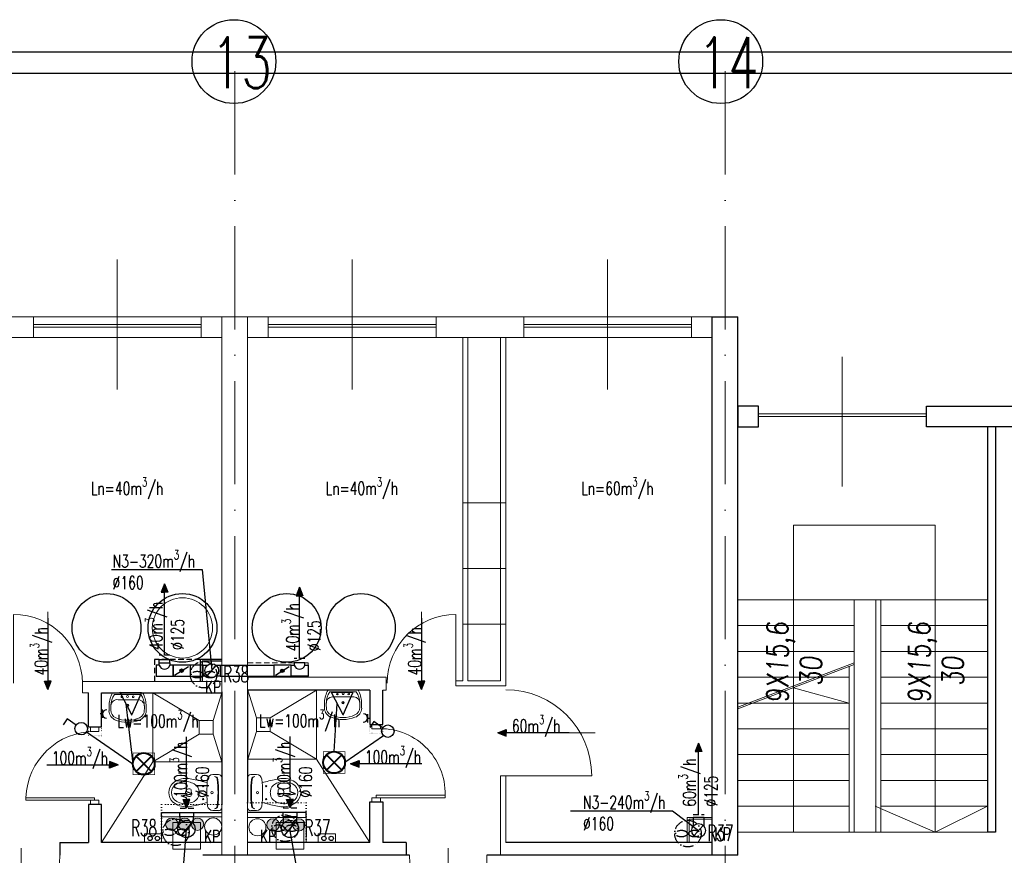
# Model space of a CAD drawing. Header units: millimetres. Extents: x -6513 to 30474, y -6915 to 65597.
# Tile 174 of 256: x 3843 to 4987, y 16902 to 17873. Entities that reach past the tile are written whole.
import ezdxf

# ---------------------------------------------------------------- set-up
doc = ezdxf.new("R2010")
doc.units = ezdxf.units.MM
for name, pattern in [('ACAD_ISO03W100', [30, 12, -18]), ('ACAD_ISO10W100', [18, 12, -3, 0, -3]), ('DASHED', [19.05, 12.7, -6.35]), ('DOT', [6.35, 0, -6.35])]:
    doc.linetypes.add(name, pattern=pattern)
doc.layers.get('0').update_dxf_attribs({"color": 8})
for name, color, linetype, lineweight in [('A_cienka', 8, 'Continuous', 5), ('A_linia przekroj', 8, 'Continuous', 25), ('A_osie', 8, 'ACAD_ISO10W100', 5), ('A_przerywana', 8, 'ACAD_ISO03W100', 5), ('A_widok', 8, 'Continuous', 13), ('CH-KS-WEWN-ISTN-PION-NR', 8, 'Continuous', 20), ('CH-KS-WEWN-PION', 8, 'Continuous', 20), ('CH-KS-WEWN-PION-NR', 8, 'Continuous', 25), ('CH-W-WEWN-INOX-PION', 8, 'Continuous', 20), ('CH-W-WEWN-INOX-PION-NR', 8, 'Continuous', 25), ('cieńkie', 8, 'Continuous', 9), ('DB-WM-nawiew-opis', 8, 'Continuous', 25), ('DB-WM-nawiew-opis-odnośnik', 8, 'Continuous', 30), ('DB-WM-wywiew-opis', 8, 'Continuous', 25), ('DB-WM-wywiew-opis-odnośnik', 8, 'Continuous', 30), ('DB_WM_nawiew', 8, 'Continuous', 30), ('DB_WM_wywiew', 8, 'Continuous', 30), ('DB_WM_ścianka nowa', 8, 'Continuous', 25), ('E_gniazda wtykowe', 1, 'Continuous', 30), ('E_oświetlenie', 1, 'Continuous', 30), ('E_technologia', 1, 'ACAD_ISO10W100', 30), ('noew ściany archwig', 8, 'Continuous', 9), ('R-TABELKA', 8, 'Continuous', 25), ('snitarne archwig nowe', 8, 'Continuous', 9), ('Stolarka ARCHWIG', 8, 'Continuous', 5), ('widokowe ARCHWIG', 8, 'Continuous', 5), ('wyburzenia', 8, 'DOT', 20), ('Ściany ARCHWIG', 8, 'Continuous', 30)]:
    doc.layers.add(name, color=color, linetype=linetype, lineweight=lineweight)
for name, color, linetype in [('A_obudowy', 8, 'Continuous'), ('DB_WM_nawiew-opis', 8, 'Continuous'), ('Tekst', 8, 'Continuous')]:
    doc.layers.add(name, color=color, linetype=linetype)
doc.styles.add('ROMANSS', font='romans.shx', dxfattribs={"width": 0.8, "oblique": 5})
doc.styles.add('SIMPLEXD', font='SIMPLEX.SHX', dxfattribs={"width": 0.6})
doc.styles.get("Standard").update_dxf_attribs({"font": 'txt.shx', "width": 0.9})

# ---------------------------------------------------------------- blocks, each defined once
blk = doc.blocks.new('drzwi schem')
at = {"color": 252, "ltscale": 10}
blk.add_line((0.5, -0.093), (0.5, 1.04), dxfattribs=at)
at = {"color": 252}
blk.add_line((0, 0), (0, 1), dxfattribs=at)
blk.add_arc((0, 0), 1, 0, 90, dxfattribs=at)
blk = doc.blocks.new('klop oli 2')
at = {"layer": 'snitarne archwig nowe', "color": 252}
for p, q in [((0, 17.2), (0, 0)), ((3.8, 20.9), (10.5, 20.9)), ((0, -17.2), (0, 0)), ((3.8, 0), (3.8, 1)), ((3.8, 0), (3.8, -1)), ((38.9, 4.5), (37, 4.5)), ((38.9, -4.5), (37, -4.5)), ((3.8, -20.9), (10.5, -20.9))]:
    blk.add_line(p, q, dxfattribs=at)
for centre, radius in [((11.5, 0), 1.27), ((11.5, 0), 1.27), ((21.6, 7.5), 0.706), ((21.6, -7.5), 0.706)]:
    blk.add_circle(centre, radius, dxfattribs=at)
for centre, radius, start, end in [((3.8, 17.2), 3.76, 90, 180), ((144.9, 0), 141.2, 173.7281, 180), ((144.9, 0), 140.5, 173.6694, 180), ((8.4, 15), 3.76, 90, 173.7281), ((9, 15.1), 3.76, 100.2428, 173.7859), ((10.5, 14.9), 6.02, 6.7931, 90), ((-114.7, 0), 132.1, 0, 6.7931), ((80, -215.2), 235.3, 101.5744, 105.544), ((43.1, -10.6), 23.5, 101.6195, 117.4027), ((44.8, -39.8), 56.5, 94.3794, 102.2907), ((42.4, -7.4), 20.3, 60.8839, 101.6195), ((41.4, -8), 24.5, 51.2869, 92.3028), ((144.9, 0), 141.2, 180, 186.2719), ((144.9, 0), 140.5, 180, 186.3306), ((-114.7, 0), 132.1, 353.2069, 0), ((43.3, 0), 16.9, 173.7581, 180), ((43.3, 0), 16.9, 180, 186.2419), ((37.3, 0.7), 10.9, 117.4027, 173.7581), ((63.6, 0), 28.2, 173.3508, 180), ((63.6, 0), 28.2, 180, 186.6492), ((37, 3.1), 1.41, 90, 173.3508), ((38.9, 1.7), 2.82, 36.8699, 90), ((36.6, 0), 5.65, 0, 36.8699), ((36.6, 0), 5.65, 323.1301, 0), ((46.6, 0), 11.8, 0, 60.8839), ((46.6, 0), 11.8, 299.1161, 0), ((46.6, 0), 15.1, 0, 47.5638), ((46.6, 0), 15.1, 312.4362, 0), ((37.3, -0.7), 10.9, 186.2419, 242.5973), ((43.1, 10.6), 23.5, 242.5973, 258.3805), ((37, -3.1), 1.41, 186.6492, 270), ((42.4, 7.4), 20.3, 258.3805, 299.1161), ((38.9, -1.7), 2.82, 270, 323.1301), ((41.4, 8), 24.5, 267.6972, 308.7131), ((3.8, -17.2), 3.76, 180, 270), ((8.4, -15), 3.76, 186.2719, 270), ((9, -15.1), 3.76, 186.2141, 259.7572), ((10.5, -14.9), 6.02, 270, 353.2069), ((80, 215.2), 235.3, 254.456, 258.4256), ((44.8, 39.8), 56.5, 257.7093, 265.6206)]:
    blk.add_arc(centre, radius, start, end, dxfattribs=at)
blk = doc.blocks.new('umywalka oli2')
at = {"layer": 'snitarne archwig nowe', "color": 252}
for p, q in [((0, 17.6), (0, 0)), ((2, 15.4), (2, 0)), ((20.9, 21.6), (13.7, 21.6)), ((0, 0), (0, -17.6)), ((2, 0), (2, -15.4)), ((7.9, 0), (7.9, 10.8)), ((7.9, -10.8), (7.9, 0)), ((13.7, -21.6), (20.9, -21.6))]:
    blk.add_line(p, q, dxfattribs=at)
for centre, radius in [((4.1, 0), 1.11), ((4.5, 6.6), 0.994), ((14.5, 0), 1.48), ((14.5, 0), 0.946), ((4.5, -6.6), 0.994)]:
    blk.add_circle(centre, radius, dxfattribs=at)
for centre, radius, start, end in [((15.6, -9.9), 31.5, 93.3155, 119.5931), ((14.2, -1.1), 20.5, 88.5847, 126.5008), ((15.3, 12), 7.48, 91.7023, 188.8292), ((17.3, -1.9), 21.5, 82.9063, 97.0937), ((20.4, 10.2), 9.2, 23.1986, 92.7468), ((20.2, 9.5), 12.2, 20.9395, 86.4287), ((-1.2, 0), 33.1, 360, 24.6987), ((-3.2, 0), 37.4, 360, 21.6896), ((-1.2, 0), 33.1, 335.3013, 0), ((-3.2, 0), 37.4, 338.3104, 0), ((15.3, -12), 7.48, 171.1708, 268.2977), ((15.6, 9.9), 31.5, 240.4069, 266.6845), ((14.2, 1.1), 20.5, 233.4992, 271.4153), ((17.3, 1.9), 21.5, 262.9063, 277.0937), ((20.4, -10.2), 9.2, 267.2532, 336.8014), ((20.2, -9.5), 12.2, 273.5713, 339.0605)]:
    blk.add_arc(centre, radius, start, end, dxfattribs=at)
blk = doc.blocks.new('A$C2355049C')
at = {"layer": 'DB-WM-nawiew-opis-odnośnik'}
h = blk.add_hatch(color=256, dxfattribs=at)
h.paths.add_polyline_path([(0, -9.8), (3.9, -9.8), (0, 0)])
h.paths.add_polyline_path([(0, 0), (-3.9, -9.8), (0, -9.8)])
at = {"layer": 'DB-WM-nawiew-opis-odnośnik', "flags": 128}
for points in [[(0, 0), (-3.9, -9.8), (0, -9.8)], [(0, -82.9), (0, 0)], [(0, 0), (3.9, -9.8), (0, -9.8)]]:
    blk.add_lwpolyline(points, dxfattribs=at)
blk = doc.blocks.new('A$C620C4C60')
at = {"layer": 'DB-WM-wywiew-opis-odnośnik'}
h = blk.add_hatch(color=256, dxfattribs=at)
h.paths.add_polyline_path([(0, 0), (9.8, 3.9), (9.8, 0)])
h.paths.add_polyline_path([(9.8, 0), (9.8, -3.9), (0, 0)])
at = {"layer": 'DB-WM-wywiew-opis-odnośnik', "flags": 128}
for points in [[(0, 0), (9.8, 3.9), (9.8, 0)], [(0, 0), (12.1, 0)], [(0, 0), (9.8, -3.9), (9.8, 0)], [(12.1, 0), (14.4, -6.5), (16.6, 6.4), (18.9, 0)], [(18.9, 0), (82.9, 0)]]:
    blk.add_lwpolyline(points, dxfattribs=at)
blk = doc.blocks.new('raster')
at = {"layer": 'E_oświetlenie', "lineweight": 40}
for p, q in [((-21.2, 21.2), (21.2, -21.2)), ((21.2, 21.2), (-21.2, -21.2))]:
    blk.add_line(p, q, dxfattribs=at)
at = {"layer": 'E_oświetlenie', "const_width": 2}
blk.add_lwpolyline([(-30, -30), (30, -30), (30, 30), (-30, 30)], close=True, dxfattribs=at)
at = {"layer": 'E_oświetlenie', "lineweight": 40}
blk.add_circle((0, 0), 30, dxfattribs=at)
blk = doc.blocks.new('gw1')
at = {"layer": 'E_gniazda wtykowe'}
for p, q in [((99083.8, 55833.1), (99083.8, 55845.4)), ((99083.8, 55839.3), (99080.1, 55839.3))]:
    blk.add_line(p, q, dxfattribs=at)
blk.add_arc((99089.8, 55839), 6.04, 87.7958, 267.7958, dxfattribs=at)

msp = doc.modelspace()

# ---------------------------------------------------------------- hatches: boundary and pattern name
at = {"layer": 'CH-W-WEWN-INOX-PION'}
h = msp.add_hatch(color=256, dxfattribs=at)
h.paths.add_polyline_path([(4019.245, 16944.926, -0.41806339), (4026.516, 16937.75, -0.41806339), (4019.245, 16930.575)])
h.paths.add_polyline_path([(4019.245, 16930.575, -0.41037418), (4012.163, 16937.75, -0.41037418), (4019.245, 16944.926)])
h = msp.add_hatch(color=256, dxfattribs=at)
h.paths.add_polyline_path([(4034.245, 16944.926, -0.41806339), (4041.516, 16937.75, -0.41806339), (4034.245, 16930.575)])
h.paths.add_polyline_path([(4034.245, 16930.575, -0.41037418), (4027.163, 16937.75, -0.41037418), (4034.245, 16944.926)])
h = msp.add_hatch(color=256, dxfattribs=at)
h.paths.add_polyline_path([(4049.245, 16944.926, -0.41806339), (4056.516, 16937.75, -0.41806339), (4049.245, 16930.575)])
h.paths.add_polyline_path([(4049.245, 16930.575, -0.41037418), (4042.163, 16937.75, -0.41037418), (4049.245, 16944.926)])
h = msp.add_hatch(color=256, dxfattribs=at)
h.paths.add_polyline_path([(4137.176, 16944.135, 0.41806339), (4129.905, 16936.959, 0.41806339), (4137.176, 16929.784)])
h.paths.add_polyline_path([(4137.176, 16929.784, 0.41037418), (4144.258, 16936.959, 0.41037418), (4137.176, 16944.135)])
h = msp.add_hatch(color=256, dxfattribs=at)
h.paths.add_polyline_path([(4152.176, 16944.135, 0.41806339), (4144.905, 16936.959, 0.41806339), (4152.176, 16929.784)])
h.paths.add_polyline_path([(4152.176, 16929.784, 0.41037418), (4159.258, 16936.959, 0.41037418), (4152.176, 16944.135)])
h = msp.add_hatch(color=256, dxfattribs=at)
h.paths.add_polyline_path([(4167.176, 16944.135, 0.41806339), (4159.905, 16936.959, 0.41806339), (4167.176, 16929.784)])
h.paths.add_polyline_path([(4167.176, 16929.784, 0.41037418), (4174.258, 16936.959, 0.41037418), (4167.176, 16944.135)])
at = {"layer": 'DB_WM_nawiew'}
h = msp.add_hatch(color=256, dxfattribs=at)
edge = h.paths.add_edge_path()
edge.add_arc((4030.857, 17116.214), 2, 0, 360)
h = msp.add_hatch(color=256, dxfattribs=at)
edge = h.paths.add_edge_path()
edge.add_arc((4147.9, 17116.108), 2, 0, 360)

# ---------------------------------------------------------------- linework, layer by layer
at = {"layer": 'A_cienka', "ltscale": 10}
for p, q in [((3956.054, 17443.178), (3956.054, 17593.975)), ((4229.054, 17443.178), (4229.054, 17593.975)), ((4526.054, 17443.178), (4526.054, 17593.975)), ((4798.581, 17330.225), (4798.581, 17481.022))]:
    msp.add_line(p, q, dxfattribs=at)
at = {"layer": 'A_cienka'}
for p, q in [((-2776.446, 17527.577), (4647.554, 17527.577)), ((3858.554, 17518.577), (4053.554, 17518.577)), ((3858.554, 17515.577), (4053.554, 17515.577)), ((4326.554, 17518.577), (4131.554, 17518.577)), ((4326.554, 17515.577), (4131.554, 17515.577)), ((4428.554, 17518.577), (4623.554, 17518.577)), ((4428.554, 17515.577), (4623.554, 17515.577)), ((3537.554, 17503.577), (4077.554, 17503.577)), ((4107.554, 17503.577), (4647.554, 17503.577)), ((4896.554, 17414.624), (4701.554, 17414.624)), ((4896.554, 17411.624), (4701.554, 17411.624)), ((4407.554, 17311.172), (4357.554, 17311.172)), ((4407.554, 17235.091), (4357.554, 17235.091)), ((4407.554, 17170.281), (4357.554, 17170.281))]:
    msp.add_line(p, q, dxfattribs=at)
at = {"layer": 'A_linia przekroj'}
for p, q in [((4647.554, 16901.577), (4647.554, 17527.577)), ((4647.554, 17527.577), (4677.554, 17527.577)), ((4677.554, 16901.577), (4677.554, 17527.577)), ((4967.554, 17399.624), (4967.554, 16928.577)), ((4976.975, 17399.624), (4976.975, 16928.577)), ((4976.975, 16928.577), (4967.554, 16928.577)), ((3889.339, 16916.577), (3922.554, 16916.577)), ((3889.339, 16916.577), (3889.339, 16901.577)), ((4291.768, 16916.577), (4264.554, 16916.577)), ((4291.768, 16916.577), (4291.768, 16901.577)), ((4647.554, 16916.577), (4407.554, 16916.577)), ((4295.768, 16901.577), (4055.554, 16901.577)), ((4677.554, 16901.577), (4385.768, 16901.577))]:
    msp.add_line(p, q, dxfattribs=at)
for points in [[(4677.554, 17399.624), (4701.554, 17399.624), (4701.554, 17423.624), (4677.554, 17423.624)], [(4896.554, 17423.624), (4998.554, 17423.624), (4998.554, 17399.624), (4896.554, 17399.624)]]:
    msp.add_lwpolyline(points, close=True, dxfattribs=at)
at = {"layer": 'A_obudowy', "linetype": 'DASHED', "ltscale": 0.5}
msp.add_line((4052.357, 17129.214), (3999.157, 17129.214), dxfattribs=at)
at = {"layer": 'A_obudowy', "linetype": 'ByBlock'}
for p, q in [((4077.554, 17129.214), (4052.357, 17129.214)), ((4052.357, 17129.214), (4052.357, 17103.577)), ((4077.554, 17127.214), (4054.857, 17127.214)), ((4054.857, 17127.214), (4054.857, 17103.577))]:
    msp.add_line(p, q, dxfattribs=at)
at = {"layer": 'A_obudowy', "linetype": 'DASHED', "ltscale": 0.5}
msp.add_lwpolyline([(3999.157, 17129.214), (3999.157, 17103.577)], dxfattribs=at)
at = {"layer": 'A_osie', "ltscale": 10}
for p, q in [((4092.744, 16072.134), (4092.744, 17824.193)), ((4662.744, 16072.134), (4662.744, 17824.193)), ((4662.744, 16072.134), (4662.744, 17824.193))]:
    msp.add_line(p, q, dxfattribs=at)
at = {"layer": 'A_przerywana', "linetype": 'DASHED', "ltscale": 0.5}
for p, q in [((4107.554, 17125.214), (4177.768, 17125.214)), ((4177.768, 17125.214), (4177.768, 17108.577))]:
    msp.add_line(p, q, dxfattribs=at)
at = {"layer": 'A_przerywana', "linetype": 'ByBlock'}
for p, q in [((4647.554, 16945.42), (4618.368, 16945.42)), ((4618.368, 16945.42), (4618.368, 16916.577)), ((4647.554, 16943.42), (4620.868, 16943.42)), ((4620.868, 16943.42), (4620.868, 16916.577))]:
    msp.add_line(p, q, dxfattribs=at)
at = {"layer": 'A_widok', "ltscale": 5}
for p, q in [((4077.554, 17527.577), (4077.554, 16901.577)), ((4077.554, 17527.577), (4107.554, 17527.577)), ((4107.554, 17527.577), (4107.554, 16901.577)), ((4357.554, 17503.577), (4357.554, 17104.577)), ((4363.554, 17503.577), (4363.554, 17104.577)), ((4401.554, 17503.577), (4401.554, 17104.577)), ((4407.554, 17503.577), (4407.554, 17098.577)), ((4833.975, 17198.577), (4677.554, 17198.577)), ((4812.719, 17198.577), (4812.719, 16928.577)), ((4833.975, 17198.577), (4967.554, 17198.577)), ((4837.81, 17198.577), (4837.81, 16928.577)), ((4843.81, 17198.577), (4843.81, 16928.577)), ((4732.277, 17168.577), (4677.554, 17168.577)), ((4812.719, 17168.577), (4732.277, 17168.577)), ((4843.81, 17168.577), (4918.252, 17168.577)), ((4918.252, 17168.577), (4967.554, 17168.577)), ((4812.719, 17138.577), (4677.554, 17138.577)), ((4843.81, 17138.577), (4967.554, 17138.577)), ((4677.554, 17073.887), (4812.719, 17125.434)), ((4677.554, 17071.746), (4812.719, 17123.294)), ((4806.719, 17121.006), (4806.719, 16928.577)), ((3915.46, 17103.577), (4077.554, 17103.577)), ((3915.46, 17090.577), (3915.46, 17103.577)), ((4268.647, 17108.577), (4107.554, 17108.577)), ((4268.647, 17093.577), (4268.647, 17108.577)), ((4357.554, 17104.577), (4349.647, 17104.577)), ((4349.647, 17098.577), (4349.647, 17104.577)), ((4401.554, 17104.577), (4363.554, 17104.577)), ((4806.719, 17108.577), (4677.554, 17108.577)), ((4843.81, 17108.577), (4967.554, 17108.577)), ((3915.46, 17090.577), (3922.554, 17090.577)), ((4268.647, 17093.577), (4264.554, 17093.577)), ((4407.554, 17098.577), (4349.647, 17098.577)), ((4806.719, 17078.577), (4677.554, 17078.577)), ((4843.81, 17078.577), (4967.554, 17078.577)), ((4806.719, 17048.577), (4677.554, 17048.577)), ((4843.81, 17048.577), (4967.554, 17048.577)), ((4806.719, 17018.577), (4677.554, 17018.577)), ((4843.81, 17018.577), (4967.554, 17018.577)), ((4401.554, 16901.577), (4401.554, 16993.993)), ((4401.554, 16993.993), (4407.554, 16993.993)), ((4407.554, 16916.577), (4407.554, 16993.993)), ((4806.719, 16988.577), (4677.554, 16988.577)), ((4843.81, 16988.577), (4967.554, 16988.577)), ((4806.719, 16958.577), (4677.554, 16958.577)), ((4843.81, 16958.577), (4967.554, 16958.577)), ((4906.975, 16928.577), (4967.554, 16958.577)), ((4806.719, 16928.577), (4677.554, 16928.577)), ((4806.719, 16928.577), (4843.81, 16928.577)), ((4833.975, 16928.577), (4812.719, 16928.577)), ((4833.975, 16928.577), (4837.81, 16928.577)), ((4843.81, 16928.577), (4967.554, 16928.577))]:
    msp.add_line(p, q, dxfattribs=at)
at = {"layer": 'A_widok'}
for p, q in [((4742.136, 17096.376), (4742.136, 17285.475)), ((4742.136, 17285.475), (4906.975, 17285.475)), ((4906.975, 17285.475), (4906.975, 17198.577)), ((4742.136, 17096.376), (4742.136, 16928.577)), ((4742.136, 17096.376), (4806.719, 17078.577))]:
    msp.add_line(p, q, dxfattribs=at)
at = {"layer": 'A_widok', "ltscale": 5}
for points in [[(3756.554, 17527.577), (3858.554, 17527.577), (3858.554, 17503.577), (3756.554, 17503.577)], [(4077.554, 17503.577), (4053.554, 17503.577), (4053.554, 17527.577), (4077.554, 17527.577)], [(4107.554, 17503.577), (4131.554, 17503.577), (4131.554, 17527.577), (4107.554, 17527.577)], [(4326.554, 17527.577), (4428.554, 17527.577), (4428.554, 17503.577), (4326.554, 17503.577)], [(4647.554, 17503.577), (4623.554, 17503.577), (4623.554, 17527.577), (4647.554, 17527.577)]]:
    msp.add_lwpolyline(points, close=True, dxfattribs=at)
msp.add_lwpolyline([(4906.975, 17198.577), (4906.975, 16928.577), (4836.975, 16958.577)], dxfattribs=at)
at = {"layer": 'CH-KS-WEWN-ISTN-PION-NR', "extrusion": (-1.29885e-05, -7.54363e-06, 1)}
msp.add_circle((4031.782, 17165.916, -0.182), 35, dxfattribs=at)
at = {"layer": 'CH-KS-WEWN-PION', "extrusion": (-1.29885e-05, 7.54363e-06, 1)}
for centre in [(4067.483, 16934.99, 0.075), (4118.938, 16934.199, 0.074)]:
    msp.add_circle(centre, 9.967, dxfattribs=at)
at = {"layer": 'CH-KS-WEWN-PION-NR', "extrusion": (-1.29885e-05, -7.54363e-06, 1)}
for centre in [(4031.782, 17165.916, -0.182), (4152.974, 17165.916, -0.183)]:
    msp.add_circle(centre, 40, dxfattribs=at)
at = {"layer": 'CH-W-WEWN-INOX-PION'}
for centre in [(4019.34, 16937.75), (4034.34, 16937.75), (4049.34, 16937.75), (4137.082, 16936.959), (4152.082, 16936.959), (4167.082, 16936.959)]:
    msp.add_circle(centre, 7.176, dxfattribs=at)
at = {"layer": 'CH-W-WEWN-INOX-PION-NR', "ltscale": 10, "extrusion": (-1.29885e-05, -7.54363e-06, 1)}
for centre in [(3943.563, 17165.916, -0.181), (4239.262, 17165.916, -0.185)]:
    msp.add_circle(centre, 40, dxfattribs=at)
at = {"layer": 'cieńkie'}
for p, q in [((4020.777, 16939.577), (4052.777, 16939.577)), ((4020.777, 16908.577), (4020.777, 16939.577)), ((4023.277, 16939.577), (4050.277, 16939.577)), ((4052.777, 16939.577), (4052.777, 16908.577)), ((4140.777, 16939.577), (4172.777, 16939.577)), ((4140.777, 16908.577), (4140.777, 16939.577)), ((4143.277, 16939.577), (4170.277, 16939.577)), ((4172.777, 16939.577), (4172.777, 16908.577)), ((4052.777, 16908.577), (4052.777, 16922.577)), ((4172.777, 16908.577), (4172.777, 16922.577)), ((4020.777, 16908.577), (4034.777, 16908.577)), ((4052.777, 16908.577), (4020.777, 16908.577)), ((4029.777, 16908.577), (4043.777, 16908.577)), ((4140.777, 16908.577), (4154.777, 16908.577)), ((4172.777, 16908.577), (4140.777, 16908.577)), ((4149.777, 16908.577), (4163.777, 16908.577))]:
    msp.add_line(p, q, dxfattribs=at)
at = {"layer": 'DB-WM-nawiew-opis'}
for points in [[(3949.389, 17233.879), (4054.705, 17233.879), (4065.857, 17116.214)], [(4482.917, 16953.414), (4601.316, 16953.414), (4631.868, 16930.42)]]:
    msp.add_lwpolyline(points, dxfattribs=at)
at = {"layer": 'DB-WM-wywiew-opis'}
for points in [[(3919.333, 16862.764), (4030.935, 16862.764), (4036.667, 16932.023)], [(3919.333, 16862.764), (4030.935, 16862.764), (4036.667, 16932.023)], [(4279.453, 16862.764), (4169.207, 16862.764), (4156.792, 16932.209)]]:
    msp.add_lwpolyline(points, dxfattribs=at)
at = {"layer": 'DB_WM_nawiew', "linetype": 'DASHED', "ltscale": 0.5}
for points in [[(4017.257, 17134.143), (4004.757, 17134.143)], [(4174.168, 17130.214), (4161.668, 17130.214)], [(4625.597, 16948.951), (4638.097, 16948.951)]]:
    msp.add_lwpolyline(points, dxfattribs=at)
at = {"layer": 'DB_WM_nawiew'}
for points in [[(4004.757, 17125.214), (4004.757, 17129.214)], [(4004.757, 17129.214), (4017.257, 17129.214)], [(4004.757, 17122.464), (4004.757, 17125.214), (4017.257, 17125.214), (4017.257, 17122.464)], [(4017.257, 17125.214), (4017.257, 17129.214)], [(4174.168, 17122.464), (4174.168, 17125.214), (4161.668, 17125.214), (4161.668, 17122.464)], [(4001.157, 17109.964), (4020.857, 17109.964), (4020.857, 17122.464), (4017.257, 17122.464)], [(4004.757, 17122.464), (4001.157, 17122.464), (4001.157, 17109.964)], [(4040.857, 17122.464), (4020.857, 17122.464), (4020.857, 17109.964), (4040.857, 17109.964)], [(4022.628, 17111.071), (4038.749, 17121.146)], [(4056.05, 17122.464), (4040.857, 17122.464), (4040.857, 17109.964), (4056.05, 17109.964)], [(4060.863, 17109.964), (4056.05, 17109.964), (4056.05, 17122.464), (4060.863, 17122.464)], [(4060.546, 17110.23), (4071.167, 17122.197)], [(4070.85, 17122.464), (4075.707, 17122.464), (4075.707, 17109.964), (4070.85, 17109.964)], [(4075.707, 17122.464), (4138.068, 17122.464)], [(4158.068, 17122.464), (4138.068, 17122.464), (4138.068, 17109.964), (4158.068, 17109.964)], [(4139.839, 17111.071), (4155.96, 17121.146)], [(4177.768, 17109.964), (4158.068, 17109.964), (4158.068, 17122.464), (4161.668, 17122.464)], [(4174.168, 17122.464), (4177.768, 17122.464), (4177.768, 17109.964)], [(4075.707, 17109.964), (4138.068, 17109.964)], [(4638.118, 16935.414), (4638.118, 16945.42), (4625.618, 16945.42), (4625.618, 16935.414)], [(4626.558, 16924.437), (4637.179, 16936.404)]]:
    msp.add_lwpolyline(points, dxfattribs=at)
at = {"layer": 'DB_WM_nawiew', "color": 1}
for centre in [(4065.857, 17116.214), (4631.868, 16930.42)]:
    msp.add_circle(centre, 8, dxfattribs=at)
at = {"layer": 'DB_WM_nawiew'}
for centre in [(4030.857, 17116.214), (4147.9, 17116.108)]:
    msp.add_circle(centre, 2, dxfattribs=at)
for centre in [(4011.007, 17124.694), (4167.918, 17124.694)]:
    msp.add_arc(centre, 6.636, 199.636833, 340.363167, dxfattribs=at)
at = {"layer": 'DB_WM_wywiew'}
for points in [[(4028.667, 16946.123), (4028.667, 16951.467), (4044.667, 16951.467), (4044.667, 16946.123)], [(4148.823, 16946.284), (4148.823, 16951.628), (4164.823, 16951.628), (4164.823, 16946.284)], [(4044.667, 16938.023), (4044.667, 16946.123), (4028.667, 16946.123), (4028.667, 16938.023)], [(4030.321, 16924.298), (4043.013, 16939.749)], [(4164.823, 16938.184), (4164.823, 16946.284), (4148.823, 16946.284), (4148.823, 16938.184)], [(4150.445, 16924.482), (4163.14, 16939.936)], [(4031.591, 16925.844), (4041.743, 16938.203)]]:
    msp.add_lwpolyline(points, dxfattribs=at)
at = {"layer": 'DB_WM_wywiew', "linetype": 'DASHED', "ltscale": 0.5}
for points in [[(4029.091, 16956.467), (4045.091, 16956.467)], [(4148.823, 16956.8), (4164.823, 16956.8)]]:
    msp.add_lwpolyline(points, dxfattribs=at)
at = {"layer": 'DB_WM_wywiew', "color": 1}
for centre in [(4036.511, 16932.151), (4156.823, 16932.184)]:
    msp.add_circle(centre, 10, dxfattribs=at)
at = {"layer": 'DB_WM_ścianka nowa'}
for points in [[(4007.554, 16951.467), (4077.554, 16951.467)], [(4007.554, 16946.421), (4007.554, 16951.467)], [(4107.554, 16951.628), (4175.554, 16951.628)], [(4175.554, 16945.421), (4175.554, 16951.628)]]:
    msp.add_lwpolyline(points, dxfattribs=at)
at = {"layer": 'E_oświetlenie'}
for p, q in [((3972.883, 17064.783), (3959.343, 17090.836)), ((3984.126, 17090.481), (3959.343, 17090.836)), ((3972.883, 17064.783), (3984.126, 17090.481)), ((4218.608, 17064.898), (4205.067, 17090.951)), ((4229.851, 17090.595), (4205.067, 17090.951)), ((4218.608, 17064.898), (4229.851, 17090.595)), ((3966.113, 17077.81), (3974.204, 17007.922)), ((4208.051, 17022.067), (4211.837, 17077.924)), ((3897.895, 17060.149), (3893.194, 17053.372)), ((3908.187, 17053.008), (3897.895, 17060.149)), ((4254.216, 17057.074), (4249.515, 17050.298)), ((4264.508, 17049.934), (4254.216, 17057.074)), ((3920.294, 17045.029), (3974.204, 17007.922)), ((4265.383, 17040.628), (4220.651, 17009.467))]:
    msp.add_line(p, q, dxfattribs=at)
at = {"layer": 'E_oświetlenie', "const_width": 1.05}
for points in [[(3959.343, 17090.836), (3972.883, 17064.783), (3984.126, 17090.481)], [(4205.067, 17090.951), (4218.608, 17064.898), (4229.851, 17090.595)]]:
    msp.add_lwpolyline(points, close=True, dxfattribs=at)
at = {"layer": 'E_oświetlenie'}
for centre in [(3914.146, 17048.875), (4270.467, 17045.8)]:
    msp.add_circle(centre, 7.252, dxfattribs=at)
at = {"layer": 'E_technologia'}
for p, q in [((4055.212, 17112.979), (4057.617, 17110.2)), ((4057.617, 17112.979), (4055.212, 17110.2)), ((4022.889, 16929.781), (4025.294, 16927.002)), ((4025.294, 16929.781), (4022.889, 16927.002)), ((4149.756, 16934.475), (4152.16, 16931.696)), ((4152.16, 16934.475), (4149.756, 16931.696)), ((4618.208, 16928.218), (4620.612, 16925.439)), ((4620.612, 16928.218), (4618.208, 16925.439))]:
    msp.add_line(p, q, dxfattribs=at)
for centre in [(4056.414, 17111.589), (4024.092, 16928.391), (4150.958, 16933.086), (4619.41, 16926.828)]:
    msp.add_circle(centre, 15.427, dxfattribs=at)
for centre, start_param, end_param in [((4048.788, 17111.589), 3.54986568, 9.01650493), ((4064.041, 17111.589), 0.40827303, 5.87491228), ((4016.465, 16928.391), 3.54986568, 9.01650493), ((4031.719, 16928.391), 0.40827303, 5.87491228), ((4143.331, 16933.086), 3.54986568, 9.01650493), ((4158.585, 16933.086), 0.40827303, 5.87491228), ((4611.783, 16926.828), 3.54986568, 9.01650493), ((4627.037, 16926.828), 0.40827303, 5.87491228)]:
    msp.add_ellipse(centre, major_axis=(-7, 0), ratio=0.5, start_param=start_param, end_param=end_param, dxfattribs=at)
at = {"layer": 'noew ściany archwig'}
for p, q in [((4007.554, 16946.421), (4077.554, 16946.421)), ((4007.554, 16916.577), (4007.554, 16946.421)), ((4175.554, 16945.421), (4107.554, 16945.421)), ((4175.554, 16916.577), (4175.554, 16945.421))]:
    msp.add_line(p, q, dxfattribs=at)
at = {"layer": 'R-TABELKA'}
for p, q in [((-3136.084, 17835.732), (8327.828, 17835.732)), ((-3011.084, 17810.732), (8302.828, 17810.732))]:
    msp.add_line(p, q, dxfattribs=at)
at = {"layer": 'snitarne archwig nowe'}
for p, q in [((3997.397, 17010.421), (3937.554, 16916.577)), ((4187.71, 17013.421), (4249.554, 16916.577))]:
    msp.add_line(p, q, dxfattribs=at)
for points in [[(3997.397, 17090.577), (3997.397, 17010.421), (4077.554, 17010.421)], [(4051.397, 17058.421), (3997.397, 17090.421)], [(4067.397, 17058.421), (4077.397, 17090.421)], [(4107.554, 17013.421), (4187.71, 17013.421), (4187.71, 17093.577)], [(4117.71, 17061.421), (4107.71, 17093.421)], [(4133.71, 17061.421), (4187.71, 17093.421)], [(4117.71, 17045.421), (4107.71, 17013.421)], [(4133.71, 17045.421), (4187.71, 17013.421)], [(4051.397, 17042.421), (3997.397, 17010.421)], [(4067.397, 17042.421), (4077.397, 17010.421)]]:
    msp.add_lwpolyline(points, dxfattribs=at)
for points in [[(4067.397, 17058.421), (4051.397, 17058.421), (4051.397, 17042.421), (4067.397, 17042.421)], [(4117.71, 17045.421), (4133.71, 17045.421), (4133.71, 17061.421), (4117.71, 17061.421)]]:
    msp.add_lwpolyline(points, close=True, dxfattribs=at)
at = {"layer": 'Stolarka ARCHWIG'}
for p, q in [((3849.743, 16965.577), (3849.743, 16968.577)), ((3849.743, 16968.577), (3929.743, 16968.577)), ((3849.743, 16968.577), (3849.743, 16965.577)), ((3929.743, 16965.577), (3849.743, 16965.577)), ((3929.743, 16968.577), (3929.743, 16965.577)), ((4337.054, 16971.577), (4257.054, 16971.577)), ((4257.054, 16971.577), (4257.054, 16968.577)), ((4257.054, 16968.577), (4337.054, 16968.577)), ((4337.054, 16968.577), (4337.054, 16971.577))]:
    msp.add_line(p, q, dxfattribs=at)
for points in [[(3929.743, 17045.577), (3924.743, 17045.577), (3924.743, 17050.577), (3934.743, 17050.577), (3934.743, 17045.577), (3927.243, 17045.577)], [(4257.054, 17048.577), (4262.054, 17048.577), (4262.054, 17053.577), (4252.054, 17053.577), (4252.054, 17048.577), (4259.554, 17048.577)], [(4257.054, 17048.577), (4262.054, 17048.577), (4262.054, 17053.577), (4252.054, 17053.577), (4252.054, 17048.577), (4259.554, 17048.577)], [(3929.743, 16960.577), (3924.743, 16960.577), (3924.743, 16965.577), (3934.743, 16965.577), (3934.743, 16960.577), (3927.243, 16960.577)], [(4257.054, 16963.577), (4262.054, 16963.577), (4262.054, 16968.577), (4252.054, 16968.577), (4252.054, 16963.577), (4259.554, 16963.577)]]:
    msp.add_lwpolyline(points, dxfattribs=at)
for centre, radius, start, end in [((3929.642, 16965.623), 79.953, 89.92751, 177.883109), ((4262.131, 16973.794), 74.955, 358.305166, 93.884215)]:
    msp.add_arc(centre, radius, start, end, dxfattribs=at)
at = {"layer": 'Tekst'}
for centre in [(4091.669, 17824.193), (4657.519, 17824.193)]:
    msp.add_circle(centre, 48.725, dxfattribs=at)
at = {"layer": 'widokowe ARCHWIG'}
for p, q in [((4007.554, 16926.577), (3987.554, 16926.577)), ((3987.554, 16926.577), (3987.554, 16916.577)), ((4209.527, 16926.577), (4189.527, 16926.577)), ((4189.527, 16926.577), (4189.527, 16916.577)), ((4209.527, 16926.577), (4209.527, 16916.577))]:
    msp.add_line(p, q, dxfattribs=at)
at = {"layer": 'wyburzenia', "ltscale": 0.5}
for p, q in [((4107.554, 16962.577), (4175.554, 16962.577)), ((4175.554, 16962.577), (4175.554, 16916.577)), ((4077.554, 16960.577), (4007.554, 16960.577)), ((4007.554, 16960.577), (4007.554, 16916.577))]:
    msp.add_line(p, q, dxfattribs=at)
at = {"layer": 'wyburzenia', "ltscale": 0.2}
for points in [[(3922.554, 17050.577), (3937.554, 17050.577), (3937.554, 17040.577), (3922.554, 17040.577)], [(4249.554, 17053.577), (4264.554, 17053.577), (4264.554, 17043.577), (4249.554, 17043.577)]]:
    msp.add_lwpolyline(points, close=True, dxfattribs=at)
at = {"layer": 'Ściany ARCHWIG'}
for p, q in [((3922.554, 17050.577), (3922.554, 17090.577)), ((3937.554, 17090.577), (4077.554, 17090.577)), ((3937.554, 17050.577), (3937.554, 17090.577)), ((4077.554, 17091.577), (4077.554, 16960.577)), ((4249.554, 17093.577), (4107.554, 17093.577)), ((4107.554, 17089.577), (4107.554, 16962.577)), ((4249.554, 17093.577), (4249.554, 17053.577)), ((4264.554, 17053.577), (4264.554, 17093.577)), ((3937.554, 17050.577), (3922.554, 17050.577)), ((4249.554, 17053.577), (4264.554, 17053.577)), ((4249.554, 17053.577), (4264.554, 17053.577)), ((4249.554, 16963.577), (4264.554, 16963.577)), ((4249.554, 16916.577), (4249.554, 16963.577)), ((4264.554, 16963.577), (4264.554, 16916.577)), ((3937.554, 16960.577), (3922.554, 16960.577)), ((3922.554, 16960.577), (3922.554, 16916.577)), ((3937.554, 16916.577), (3937.554, 16960.577)), ((4077.554, 16916.577), (3937.554, 16916.577)), ((4249.554, 16916.577), (4107.554, 16916.577))]:
    msp.add_line(p, q, dxfattribs=at)
for centre in [(3994.206, 16921.24), (4002.723, 16921.24), (4196.18, 16921.24), (4204.697, 16921.24)]:
    msp.add_circle(centre, 2.5, dxfattribs=at)

# ---------------------------------------------------------------- block references
at = {"layer": 'A_cienka', "yscale": 80, "zscale": 80}
for p, xscale in [((3835.46, 17101.577), 80), ((4349.647, 17101.577), -80)]:
    msp.add_blockref('drzwi schem', p, dxfattribs=dict(at, xscale=xscale))
at = {"layer": 'A_cienka', "xscale": -100, "yscale": 100, "zscale": 100, "rotation": 270}
msp.add_blockref('drzwi schem', (4407.554, 16993.993), dxfattribs=at)
at = {"layer": 'A_widok', "ltscale": 5, "yscale": 90, "zscale": 90}
for p, xscale, rotation in [((3799.339, 16901.577), -90, 180), ((4385.768, 16901.577), 90, 179.9999999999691)]:
    msp.add_blockref('drzwi schem', p, dxfattribs=dict(at, xscale=xscale, rotation=rotation))
at = {"layer": 'DB_WM_nawiew', "xscale": -1}
msp.add_blockref('A$C2355049C', (4011.007, 17217.079), dxfattribs=at)
at = {"layer": 'DB_WM_nawiew'}
for p in [(4167.918, 17213.149), (4631.847, 17031.887)]:
    msp.add_blockref('A$C2355049C', p, dxfattribs=at)
for p, rotation in [((3875.46, 17094.154), 180), ((4309.647, 17094.154), 180), ((4398.275, 17043.993), 90), ((4227.333, 17007.858), 90)]:
    msp.add_blockref('A$C2355049C', p, dxfattribs=dict(at, rotation=rotation))
at = {"layer": 'DB_WM_nawiew', "xscale": -1, "rotation": 270}
msp.add_blockref('A$C2355049C', (3956.882, 17006.858), dxfattribs=at)
at = {"layer": 'DB_WM_wywiew', "xscale": -1, "rotation": 270}
for p in [(4036.667, 16956.467), (4156.823, 16956.628)]:
    msp.add_blockref('A$C620C4C60', p, dxfattribs=at)
at = {"layer": 'E_oświetlenie', "zscale": 0.7874999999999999}
for p, xscale, yscale, rotation in [((-75021.127, -25211.792), 0.7875000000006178, 0.7874999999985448, 358.7624398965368), ((83206.909, 59338.865), 0.7875000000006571, 0.7875000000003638, 178.7624398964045)]:
    msp.add_blockref('gw1', p, dxfattribs=dict(at, xscale=xscale, yscale=yscale, rotation=rotation))
at = {"layer": 'E_oświetlenie', "lineweight": 40, "xscale": 0.4199999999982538, "yscale": 0.4200000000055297, "zscale": 0.4199999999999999, "rotation": 180}
for p in [(3986.804, 17007.922), (4208.051, 17009.467)]:
    msp.add_blockref('raster', p, dxfattribs=at)
at = {"layer": 'noew ściany archwig', "rotation": 270}
for p in [(3968.024, 17090.376), (4218.494, 17093.577)]:
    msp.add_blockref('umywalka oli2', p, dxfattribs=at)
at = {"layer": 'snitarne archwig nowe', "xscale": -1}
msp.add_blockref('klop oli 2', (4077.554, 16974.421), dxfattribs=at)
at = {"layer": 'snitarne archwig nowe'}
msp.add_blockref('klop oli 2', (4107.554, 16974.421), dxfattribs=at)

# ---------------------------------------------------------------- texts
at = {"layer": 'A_widok', "ltscale": 5, "char_height": 25, "attachment_point": 1, "rotation": 90, "style": 'ROMANSS'}
for s, insert, width in [('9X15,6', (4711.081, 17078.577), 114.94338), ('9X15,6', (4875.92, 17078.577), 114.94338), ('30', (4749.985, 17098.413), 75.38019), ('30', (4914.823, 17098.413), 75.38019)]:
    msp.add_mtext(s, dxfattribs=dict(at, insert=insert, width=width))
at = {"layer": 'DB-WM-nawiew-opis', "char_height": 15, "width": 37.14159, "attachment_point": 1}
for s, insert in [('\\A1;{\\Fsimplex|c238;\\W0.7;N3-320m\\H0.7x;\\S3^ ;\\H1.4286x;/h\\P%%C160}', (3950.63, 17256.105)), ('\\A1;{\\Fsimplex|c238;\\W0.7;60m\\H0.7x;\\S3^ ;\\H1.4286x;/h}', (4414.77, 17064.524)), ('\\A1;{\\Fsimplex|c238;\\W0.7;100m\\H0.7x;\\S3^ ;\\H1.4286x;/h}', (3879.872, 17027.39)), ('\\A1;{\\Fsimplex|c238;\\W0.7;100m\\H0.7x;\\S3^ ;\\H1.4286x;/h}', (4243.829, 17028.39)), ('\\A1;{\\Fsimplex|c238;\\W0.7;N3-240m\\H0.7x;\\S3^ ;\\H1.4286x;/h\\P%%C160}', (4497.416, 16975.88))]:
    msp.add_mtext(s, dxfattribs=dict(at, insert=insert))
at = {"layer": 'DB-WM-nawiew-opis', "char_height": 15, "width": 37.14159, "attachment_point": 1, "rotation": 90}
for s, insert in [('\\A1;{\\Fsimplex|c238;\\W0.7;40m\\H0.7x;\\S3^ ;\\H1.4286x;/h\\P%%C125}', (3988.426, 17140.247)), ('\\A1;{\\Fsimplex|c238;\\W0.7;40m\\H0.7x;\\S3^ ;\\H1.4286x;/h\\P%%C125}', (4147.299, 17138.756)), ('\\A1;{\\Fsimplex|c238;\\W0.7;40m\\H0.7x;\\S3^ ;\\H1.4286x;/h}', (3854.929, 17110.649)), ('\\A1;{\\Fsimplex|c238;\\W0.7;40m\\H0.7x;\\S3^ ;\\H1.4286x;/h}', (4289.115, 17110.649)), ('\\A1;{\\Fsimplex|c238;\\W0.7;60m\\H0.7x;\\S3^ ;\\H1.4286x;/h\\P%%C125}', (4608.595, 16958.149))]:
    msp.add_mtext(s, dxfattribs=dict(at, insert=insert))
at = {"layer": 'DB-WM-wywiew-opis', "color": 1, "char_height": 15, "width": 37.14159, "attachment_point": 1}
for insert in [(4057.888, 17104.577), (4056.755, 16930.905), (4056.755, 16930.905), (4121.771, 16931.302), (4650.113, 16933.732)]:
    msp.add_mtext('\\A1;{\\Fsimplex|c238;\\W0.7;KP}', dxfattribs=dict(at, insert=insert))
at = {"layer": 'DB-WM-wywiew-opis', "char_height": 15, "width": 37.14159, "attachment_point": 1}
for insert in [(3956.074, 17070.133), (4120.852, 17070.506)]:
    msp.add_mtext('\\A1;{\\Fsimplex|c238;\\W0.7;Lw=100m\\H0.7x;\\S3^ ;\\H1.4286x;/h}', dxfattribs=dict(at, insert=insert))
at = {"layer": 'DB-WM-wywiew-opis', "char_height": 15, "width": 37.14159, "attachment_point": 1, "rotation": 90}
for insert in [(4017.251, 16968.654), (4137.251, 16968.654)]:
    msp.add_mtext('\\A1;{\\Fsimplex|c238;\\W0.7;100m\\H0.7x;\\S3^ ;\\H1.4286x;/h\\P%%C160}', dxfattribs=dict(at, insert=insert))
at = {"layer": 'DB_WM_nawiew-opis', "char_height": 15, "width": 37.14159, "attachment_point": 1}
for s, insert in [('\\A1;{\\Fsimplex|c238;\\W0.7;Ln=40m\\H0.7x;\\S3^ ;\\H1.4286x;/h}', (3925.307, 17340.76)), ('\\A1;{\\Fsimplex|c238;\\W0.7;Ln=40m\\H0.7x;\\S3^ ;\\H1.4286x;/h}', (4198.307, 17340.76)), ('\\A1;{\\Fsimplex|c238;\\W0.7;Ln=60m\\H0.7x;\\S3^ ;\\H1.4286x;/h}', (4495.307, 17340.76))]:
    msp.add_mtext(s, dxfattribs=dict(at, insert=insert))
at = {"layer": 'E_technologia', "style": 'SIMPLEXD', "width": 0.6}
for s, p in [('R38', (4079.022, 17102.655)), ('R38', (3972.111, 16923.885)), ('R37', (4173.566, 16924.152)), ('R37', (4642.018, 16917.894))]:
    msp.add_text(s, height=19.2, dxfattribs=at).set_placement(p)
at = {"layer": 'Tekst', "style": 'SIMPLEXD', "width": 0.7}
for s, p in [('13', (4064.827, 17793.424)), ('14', (4630.677, 17793.424)), ('14', (4630.677, 17793.424))]:
    msp.add_text(s, height=59.049, dxfattribs=at).set_placement(p)

doc.saveas('drawing.dxf')
